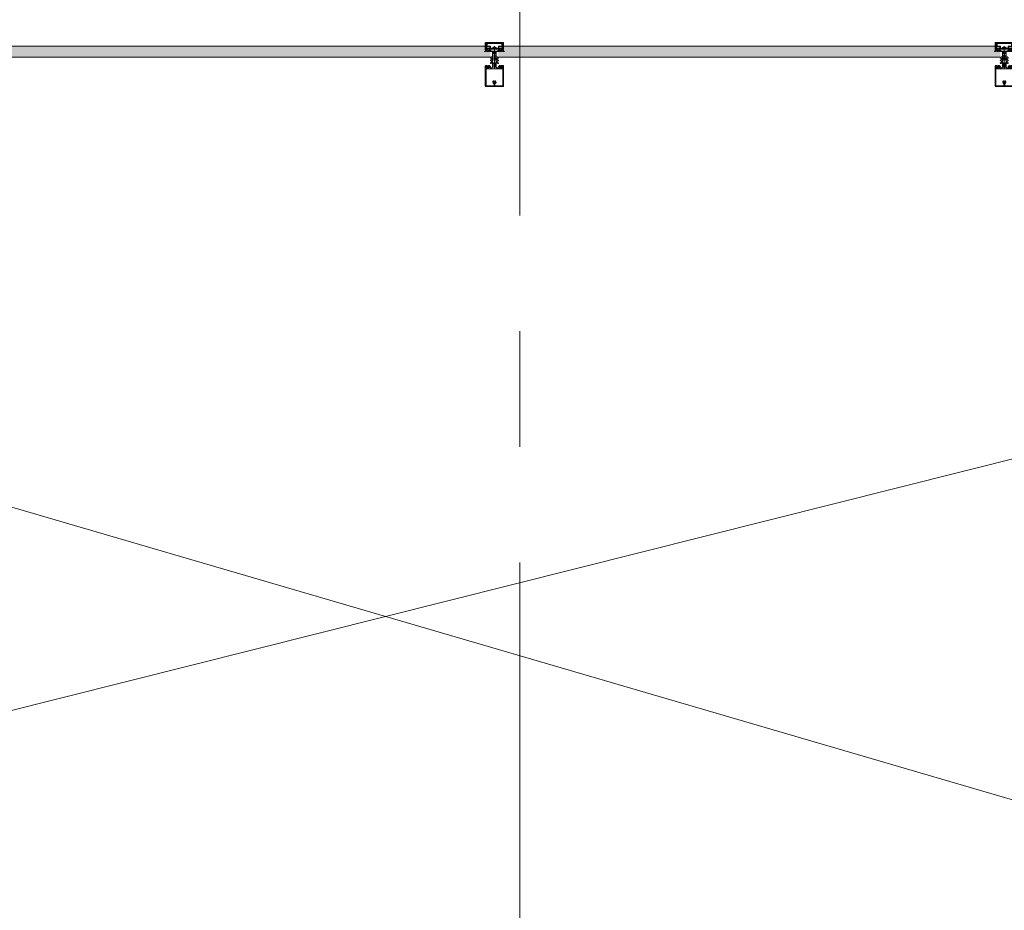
# Model space of a CAD drawing. Header units: centimetres. Extents: x -1737 to 22393, y -8842 to 3838.
# Tile 168 of 174: x 1037 to 1307, y 3283 to 3527. Entities that reach past the tile are written whole.
import ezdxf

# ---------------------------------------------------------------- set-up
doc = ezdxf.new("R2010")
doc.units = ezdxf.units.CM
doc.linetypes.add('Oś', pattern=[222.25, 127, -31.75, 31.75, -31.75])
for name, color, linetype, lineweight in [('A-DETL-GENF', 92, 'Continuous', 9), ('A-DETL-THIN', 151, 'Continuous', 9), ('A-GLAZ-CURT', 52, 'Continuous', 13), ('A-GLAZ-CWMG', 51, 'Continuous', 13), ('S-GRID', 1, 'Continuous', 13)]:
    doc.layers.add(name, color=color, linetype=linetype, lineweight=lineweight)

# ---------------------------------------------------------------- blocks, each defined once
blk = doc.blocks.new('System Panel - Glazed-2597838-3_piętro I __3_90 m_ - stan projektowany')
at = {"layer": 'A-GLAZ-CURT', "lineweight": 9}
blk.add_hatch(color=253, dxfattribs=at).paths.add_polyline_path([(68.9, -1.5), (68.9, 0), (67.5, 0), (67.5, 1.5), (-67.5, 1.5), (-67.5, 0), (-68.9, 0), (-68.9, -1.5), (67.5, -1.5)], flags=0)
for p, q in [((67.5, 1.5), (-67.5, 1.5)), ((-68.9, -1.5), (68.9, -1.5))]:
    blk.add_line(p, q, dxfattribs=at)
blk = doc.blocks.new('Rectangular Mullion - SI_CovCap-20mm_Tran-55mm-2281819-3_piętro I __3_90 m_ - stan projektowany')
at = {"layer": 'A-DETL-GENF'}
for p, q in [((-2.5, 9.45), (-2.5, 7.8)), ((-2.5, 9.39), (-2.5, 4.79)), ((2.37, 9.6), (-2.35, 9.6)), ((-2.29, 9.39), (-2.29, 4.79)), ((-0.12, 8.61), (-0.12, 8.55)), ((-0.12, 8.25), (-0.12, 8.13)), ((-0.1, 8.88), (-0.1, 9.34)), ((0.1, 9.34), (0.1, 8.88)), ((0.12, 8.55), (0.12, 8.61)), ((0.12, 8.13), (0.12, 8.25)), ((2.29, 9.39), (2.29, 4.79)), ((2.5, 7.8), (2.5, 9.45)), ((2.5, 9.39), (2.5, 4.79)), ((-2.35, 3.92), (-2.48, 3.92)), ((-2.37, 3.8), (-2.47, 3.8)), ((-2.09, 4.03), (-2.31, 3.93)), ((-2.26, 4.33), (-2.14, 4.43)), ((-2.22, 4.26), (-2.26, 4.28)), ((-1.9, 3.92), (-2.05, 3.86)), ((-2.04, 4.28), (-1.72, 4.28)), ((-2.02, 4.42), (-2.01, 4.41)), ((-1.98, 4.39), (-1.78, 4.39)), ((-1.72, 4.08), (-1.94, 4.08)), ((-1.8, 3.81), (-1.84, 3.9)), ((-1.74, 4.41), (-1.74, 4.42)), ((-1.7, 3.9), (-1.74, 3.81)), ((-1.67, 4.24), (-1.67, 4.13)), ((-1.62, 4.43), (-1.5, 4.33)), ((-1.58, 3.81), (-1.62, 3.9)), ((-1.5, 4.28), (-1.54, 4.26)), ((-1.48, 3.9), (-1.52, 3.82)), ((-1.35, 3.81), (-1.4, 3.9)), ((-0.78, 2.94), (-1.04, 3.09)), ((-0.91, 3.3), (-0.53, 3.08)), ((-0.75, 2.57), (-0.75, 2.89)), ((-0.5, 4.28), (-0.5, 3.15)), ((-0.5, 3.04), (-0.5, 1.52)), ((-0.45, 3.1), (-0.35, 3.1)), ((-0.21, 3.93), (-0.19, 3.94)), ((-0.19, 3.89), (-0.21, 3.91)), ((-0.18, 3.96), (-0.18, 4.1)), ((-0.08, 4.27), (-0.05, 4.28)), ((0, -1.48), (0, 4.68)), ((0.07, 4.27), (0.05, 4.28)), ((0.17, 3.96), (0.17, 4.1)), ((0.21, 3.93), (0.18, 3.94)), ((0.18, 3.89), (0.21, 3.91)), ((0.37, 3.1), (0.45, 3.1)), ((0.5, 3.15), (0.5, 4.28)), ((0.5, 3.04), (0.5, 1.52)), ((0.91, 3.3), (0.52, 3.08)), ((0.75, 2.57), (0.75, 2.89)), ((0.77, 2.94), (1.04, 3.09)), ((1.35, 3.81), (1.4, 3.9)), ((1.48, 3.9), (1.52, 3.82)), ((1.62, 4.43), (1.5, 4.33)), ((1.5, 4.28), (1.54, 4.26)), ((1.58, 3.81), (1.62, 3.9)), ((1.67, 4.24), (1.67, 4.13)), ((1.7, 3.9), (1.74, 3.81)), ((2.04, 4.28), (1.72, 4.28)), ((1.72, 4.08), (1.94, 4.08)), ((1.74, 4.41), (1.74, 4.42)), ((1.98, 4.39), (1.78, 4.39)), ((1.8, 3.81), (1.84, 3.9)), ((1.9, 3.92), (2.05, 3.86)), ((2.02, 4.42), (2.01, 4.41)), ((2.09, 4.03), (2.31, 3.93)), ((2.26, 4.33), (2.14, 4.43)), ((2.22, 4.26), (2.26, 4.28)), ((2.35, 3.92), (2.48, 3.92)), ((2.37, 3.8), (2.47, 3.8)), ((-0.78, 2.21), (-1.04, 2.36)), ((-0.76, 1.47), (-1.04, 1.63)), ((-0.91, 2.57), (-0.83, 2.52)), ((-0.91, 1.85), (-0.83, 1.8)), ((-0.75, 1.84), (-0.75, 2.16)), ((-0.55, 1.47), (-0.74, 1.47)), ((-0.3, 0.5), (-0.3, 0.28)), ((0.3, 0.5), (0.3, 0.28)), ((0.55, 1.47), (0.74, 1.47)), ((0.75, 1.84), (0.75, 2.16)), ((0.76, 1.47), (1.04, 1.63)), ((0.77, 2.21), (1.04, 2.36)), ((0.91, 2.57), (0.82, 2.52)), ((0.91, 1.85), (0.82, 1.8)), ((-2.6, 0), (-2.69, 0)), ((2.35, -2.5), (-2.35, -2.5)), ((-2.34, -1.03), (-2.15, -1.46)), ((-2.32, -1.59), (-2.04, -1.59)), ((-2.18, -0.02), (-2.26, -0.17)), ((2.13, -2.19), (-2.14, -2.19)), ((-2.06, -1.25), (-2.13, -1.09)), ((-2.13, -2.34), (2.12, -2.34)), ((-2.07, -0.1), (-2.12, -0.02)), ((-2.1, -1.49), (-1.14, -1.49)), ((-1.88, -0.42), (-2.01, -0.42)), ((-2.01, -0.48), (-1.95, -0.48)), ((-1.96, -0.02), (-2, -0.1)), ((-1.98, -0.31), (-1.95, -0.36)), ((-1.98, -0.75), (-1.9, -0.85)), ((-1.34, -1.31), (-1.96, -1.31)), ((-1.85, -0.1), (-1.9, -0.02)), ((-1.84, -0.69), (-1.84, -0.57)), ((-1.83, -0.38), (-1.83, -0.36)), ((-1.74, -0.02), (-1.79, -0.1)), ((-1.79, -0.34), (-1.77, -0.35)), ((-1.79, -0.52), (-1.76, -0.52)), ((-1.67, -0.74), (-1.79, -0.74)), ((-1.74, -0.54), (-1.64, -0.7)), ((-1.72, -0.33), (-1.72, -0.32)), ((-1.72, -0.8), (-1.48, -0.8)), ((-1.63, -0.1), (-1.68, -0.02)), ((-1.67, -0.31), (-1.65, -0.32)), ((-1.6, -0.32), (-1.6, -0.3)), ((-1.52, -0.02), (-1.57, -0.1)), ((-1.56, -0.7), (-1.46, -0.54)), ((-1.55, -0.31), (-1.54, -0.32)), ((-1.41, -0.74), (-1.53, -0.74)), ((-1.49, -0.33), (-1.48, -0.32)), ((-1.41, -0.1), (-1.46, -0.02)), ((-1.44, -0.52), (-1.41, -0.52)), ((-1.43, -0.34), (-1.42, -0.36)), ((-1.38, -0.37), (-1.37, -0.37)), ((-1.36, -0.57), (-1.36, -0.69)), ((-1.3, -0.02), (-1.35, -0.1)), ((-1.3, -0.85), (-1.22, -0.75)), ((-1.25, -0.48), (-1.18, -0.48)), ((-1.2, -0.1), (-1.24, -0.02)), ((-1.07, -0.02), (-1.12, -0.1)), ((-1.09, -1.45), (-0.98, -0.84)), ((-0.95, -0.82), (-0.03, -0.82)), ((0.41, -1.04), (-0.41, -1.04)), ((-0.22, -1.18), (0.23, -1.18)), ((0.02, -0.82), (0.95, -0.82)), ((0.98, -0.84), (1.09, -1.45)), ((1.07, -0.02), (1.12, -0.1)), ((1.14, -1.49), (2.1, -1.49)), ((1.25, -0.48), (1.18, -0.48)), ((1.2, -0.1), (1.24, -0.02)), ((1.3, -0.85), (1.22, -0.75)), ((1.3, -0.02), (1.35, -0.1)), ((1.96, -1.31), (1.34, -1.31)), ((1.36, -0.57), (1.36, -0.69)), ((1.38, -0.37), (1.37, -0.37)), ((1.41, -0.1), (1.46, -0.02)), ((1.44, -0.52), (1.41, -0.52)), ((1.41, -0.74), (1.53, -0.74)), ((1.43, -0.34), (1.42, -0.36)), ((1.56, -0.7), (1.46, -0.54)), ((1.49, -0.33), (1.48, -0.32)), ((1.72, -0.8), (1.48, -0.8)), ((1.52, -0.02), (1.57, -0.1)), ((1.55, -0.31), (1.54, -0.32)), ((1.6, -0.32), (1.6, -0.3)), ((1.63, -0.1), (1.68, -0.02)), ((1.74, -0.54), (1.64, -0.7)), ((1.67, -0.31), (1.65, -0.32)), ((1.67, -0.74), (1.79, -0.74)), ((1.72, -0.33), (1.72, -0.32)), ((1.74, -0.02), (1.79, -0.1)), ((1.79, -0.52), (1.76, -0.52)), ((1.79, -0.34), (1.77, -0.35)), ((1.83, -0.38), (1.83, -0.36)), ((1.84, -0.69), (1.84, -0.57)), ((1.85, -0.1), (1.9, -0.02)), ((1.88, -0.42), (2.01, -0.42)), ((1.98, -0.75), (1.9, -0.85)), ((1.98, -0.31), (1.95, -0.36)), ((2.01, -0.48), (1.95, -0.48)), ((1.96, -0.02), (2, -0.1)), ((2.04, -1.59), (2.32, -1.59)), ((2.13, -1.09), (2.06, -1.25)), ((2.07, -0.1), (2.12, -0.02)), ((2.15, -1.46), (2.34, -1.03)), ((2.18, -0.02), (2.26, -0.17)), ((2.6, 0), (2.69, 0))]:
    blk.add_line(p, q, dxfattribs=at)
at = {"layer": 'A-DETL-GENF', "flags": 128}
for points in [[(-0.15, 9.39), (-2.29, 9.39), (-2.29, 7.8)], [(2.29, 7.8), (2.29, 9.39), (0.15, 9.39)], [(-2.5, 4.9), (-2.5, 4.1), (-2.31, 4.1), (-2.23, 4.18), (-2.23, 4.24), (-2.35, 4.24), (-2.35, 4.47), (-1.91, 4.47)], [(-2.5, 3.94), (-2.5, 4.08), (-2.3, 4.08), (-2.25, 4.07)], [(-2.29, 4.9), (-2.29, 4.7), (2.29, 4.7), (2.29, 4.9)], [(-1.86, 4.47), (-1.41, 4.47), (-1.41, 4.24), (-1.53, 4.24), (-1.53, 4.18), (-1.45, 4.1), (-1.09, 4.1), (-1.09, 4.22), (-1.21, 4.22), (-1.21, 4.43), (-0.65, 4.43)], [(-1.51, 4.07), (-1.46, 4.08), (-1.26, 4.08), (-1.26, 3.89), (-1.3, 3.81)], [(-0.2, 0.11), (-0.2, 0), (-0.5, 0), (-0.5, 3.07), (-0.18, 3.07), (-0.18, 3.88)], [(-0.26, 0.58), (0, 0.8), (0, 1.1), (-0.2, 1.1), (-0.2, 1.3), (-0.1, 1.3), (-0.1, 1.46), (-0.2, 1.46), (-0.2, 1.66), (0, 1.66), (0, 1.83), (-0.2, 1.83), (-0.2, 2.03), (-0.1, 2.03), (-0.1, 2.2), (-0.2, 2.2), (-0.2, 2.4), (0, 2.4), (0, 4.3), (0, 2.4), (0.2, 2.4), (0.2, 2.2), (0.1, 2.2), (0.1, 2.03), (0.2, 2.03), (0.2, 1.83), (0, 1.83), (0, 1.66), (0.2, 1.66), (0.2, 1.46), (0.1, 1.46), (0.1, 1.3), (0.2, 1.3), (0.2, 1.1), (0, 1.1), (0, 0.8), (0.26, 0.58)], [(-0.25, 3.2), (-0.25, 3.29), (-0.2, 3.32), (-0.2, 3.44), (-0.25, 3.47), (-0.2, 3.5), (-0.2, 3.62), (-0.25, 3.65), (-0.2, 3.68), (-0.2, 3.8), (-0.25, 3.83), (-0.2, 3.86), (-0.2, 3.98), (-0.25, 4.01), (-0.2, 4.04), (-0.2, 4.16), (-0.25, 4.19), (-0.2, 4.22), (-0.2, 4.25), (-0.09, 4.45)], [(0.09, 4.45), (0.2, 4.25), (0.2, 4.13), (0.25, 4.1), (0.2, 4.07), (0.2, 3.95), (0.25, 3.92), (0.2, 3.89), (0.2, 3.77), (0.25, 3.74), (0.2, 3.71), (0.2, 3.59), (0.25, 3.56), (0.2, 3.53), (0.2, 3.41), (0.25, 3.38), (0.2, 3.35), (0.2, 3.23), (0.25, 3.2)], [(0.2, 0.11), (0.2, 0), (0.5, 0), (0.5, 3.07), (0.17, 3.07), (0.17, 3.88)], [(0.65, 4.43), (1.21, 4.43), (1.21, 4.22), (1.09, 4.22), (1.09, 4.1), (1.45, 4.1), (1.53, 4.18), (1.53, 4.24), (1.41, 4.24), (1.41, 4.47), (1.85, 4.47)], [(1.51, 4.07), (1.46, 4.08), (1.26, 4.08), (1.26, 3.89), (1.3, 3.81)], [(1.9, 4.47), (2.35, 4.47), (2.35, 4.24), (2.23, 4.24), (2.23, 4.18), (2.31, 4.1), (2.5, 4.1), (2.5, 4.9)], [(2.5, 3.94), (2.5, 4.08), (2.3, 4.08), (2.25, 4.07)], [(-2.5, -2.35), (-2.5, -0.5), (-2.39, -0.5), (-2.27, -0.86)], [(-2.48, -0.21), (-2.48, -0.48), (-2.07, -0.48)], [(-2.34, -1), (-2.34, -1.11), (-2.37, -1.22), (-2.37, -1.54)], [(-1.99, -1.64), (-1.99, -1.99), (-2.12, -1.99), (-2.12, -1.72), (-2.37, -1.72), (-2.37, -2.35), (2.37, -2.35), (2.37, -1.72), (2.12, -1.72), (2.12, -1.99), (1.99, -1.99), (1.99, -1.64)], [(-2.06, -0.93), (-2.14, -0.64), (-1.95, -0.64), (-1.95, -0.58), (-2.03, -0.5), (-2.35, -0.5), (-2.25, -0.87)], [(-2.18, -2.14), (-2.18, -1.78), (-2.32, -1.78), (-2.32, -2.14)], [(-1.92, -0.67), (-1.92, -0.68), (-1.97, -0.71)], [(-1.2, -0.42), (-1.32, -0.42), (-1.32, -0.39), (-1.19, -0.41)], [(-1.23, -0.71), (-1.28, -0.68), (-1.28, -0.67)], [(1.24, -1.23), (1.14, -0.64), (1.25, -0.64), (1.25, -0.58), (1.17, -0.5), (-1.17, -0.5), (-1.25, -0.58), (-1.25, -0.64), (-1.14, -0.64), (-1.24, -1.23)], [(-1.12, -0.48), (-0.98, -0.48), (-0.98, -0.09), (-1.02, -0.02)], [(0.52, -0.97), (0.54, -0.82), (-0.54, -0.82), (-0.52, -0.97)], [(1.12, -0.48), (0.98, -0.48), (0.98, -0.09), (1.02, -0.02)], [(1.2, -0.42), (1.32, -0.42), (1.32, -0.39), (1.19, -0.41)], [(1.23, -0.71), (1.28, -0.68), (1.28, -0.67)], [(1.92, -0.67), (1.92, -0.68), (1.97, -0.71)], [(2.25, -0.87), (2.35, -0.5), (2.03, -0.5), (1.95, -0.58), (1.95, -0.64), (2.14, -0.64), (2.06, -0.93)], [(2.48, -0.21), (2.48, -0.48), (2.07, -0.48)], [(2.33, -2.14), (2.33, -1.78), (2.19, -1.78), (2.19, -2.14)], [(2.27, -0.86), (2.39, -0.5), (2.5, -0.5), (2.5, -2.35)], [(2.37, -1.54), (2.37, -1.22), (2.34, -1.11), (2.34, -1)]]:
    blk.add_lwpolyline(points, dxfattribs=at)
for points in [[(0.97, 0), (-0.97, 0), (-0.97, -0.04), (0.97, -0.04)], [(0.97, -0.04), (-0.97, -0.04), (-0.97, -0.49), (0.97, -0.49)]]:
    blk.add_lwpolyline(points, close=True, dxfattribs=at)
at = {"layer": 'A-DETL-GENF'}
for centre, radius, start, end in [((-2.35, 9.45), 0.15, 90.0003, 179.9997), ((0, 8.4), 0.45, 107.4982, 231.0552), ((-0.22, 8.13), 0.1, 231.0552, 0), ((0, 8.4), 0.21, 143.7768, 216.2232), ((-0.15, 8.55), 0.03, 229.6807, 0), ((-0.15, 8.25), 0.03, 0, 130.3193), ((-0.15, 9.34), 0.05, 0.0077, 89.9923), ((-0.15, 8.88), 0.05, 287.4982, 0), ((0, 8.4), 0.24, 60, 120), ((0.15, 9.34), 0.05, 89.9791, 180.0209), ((0.15, 8.88), 0.05, 180, 252.583), ((0.15, 8.55), 0.03, 180, 310.3193), ((0.15, 8.25), 0.03, 49.6807, 180), ((0.22, 8.13), 0.1, 180, 308.9448), ((0, 8.4), 0.45, 308.9448, 72.583), ((0, 8.4), 0.21, 323.7768, 36.2232), ((2.35, 9.45), 0.15, 0.1055, 83.878), ((-2.48, 3.94), 0.02, 180.0007, 269.9993), ((-2.43, 3.83), 0.059, 88.5974, 194.6036), ((-2.47, 3.82), 0.02, 194.6036, 270), ((-2.43, 4.82), 0.933, 269.587, 293.0035), ((-2.4, 4.8), 0.997, 271.4989, 290.69), ((-2.35, 4.02), 0.1, 270.0001, 294), ((-2.24, 4.3), 0.03, 128.5798, 239.9915), ((-2.24, 4.1), 0.03, 255.4027, 14.3746), ((-2.23, 4.24), 0.02, 346.6587, 60.0171), ((-1.94, 4.17), 0.277, 166.6587, 194.3746), ((-2.08, 4.37), 0.08, 38.8475, 129.685), ((-2.04, 4.23), 0.0496, 92.7559, 159.6878), ((-1.94, 4.23), 0.148, 172.4164, 270.2404), ((-2.07, 3.99), 0.0337, 293.0035, 114), ((-1.98, 4.44), 0.05, 218.8475, 270), ((-1.88, 4.46), 0.0255, 12.35, 167.65), ((-1.89, 3.87), 0.05, 30.069, 110.536), ((-1.77, 3.83), 0.03, 210.0871, 329.9129), ((-1.78, 4.44), 0.05, 270, 321.1528), ((-1.67, 4.37), 0.08, 50.315, 141.1528), ((-1.72, 4.23), 0.0499, 9.2263, 86.9893), ((-1.72, 4.13), 0.0502, 273.3323, 359.7322), ((-1.66, 3.88), 0.0402, 27.7922, 152.3701), ((-1.55, 3.83), 0.0299, 210.122, 335.064), ((-1.53, 4.24), 0.02, 119.9847, 193.341), ((-1.82, 4.17), 0.277, 345.6254, 13.341), ((-1.52, 4.1), 0.03, 165.6254, 284.5942), ((-1.52, 4.3), 0.03, 300.0085, 51.4202), ((-1.44, 3.88), 0.0414, 28.176, 151.824), ((-1.33, 3.83), 0.0301, 210.1258, 329.8742), ((-0.98, 3.2), 0.125, 60, 240), ((-0.8, 2.89), 0.05, 360, 60), ((-0.65, 4.28), 0.15, 359.9706, 90.0294), ((-0.55, 3.04), 0.05, 360, 60), ((-0.45, 3.15), 0.05, 179.9899, 270.0101), ((-0.35, 3.2), 0.0999, 269.9704, 0.0296), ((-0.21, 3.92), 0.01, 120.0303, 239.9802), ((-0.2, 3.96), 0.02, 300.0303, 360), ((-0.2, 3.88), 0.02, 360, 59.9802), ((0.02, 4.1), 0.2, 120, 180), ((0, 4.4), 0.1, 28.7984, 151.2016), ((0, 4.2), 0.1, 90, 120), ((0, 4.2), 0.1, 60, 90), ((-0.03, 4.1), 0.2, 360, 60), ((0.19, 3.96), 0.02, 180, 239.9697), ((0.19, 3.88), 0.02, 120.0198, 180), ((0.2, 3.92), 0.01, 300.0198, 59.9697), ((0.37, 3.23), 0.126, 191.5693, 265.5931), ((0.45, 3.15), 0.05, 270.9313, 359.9852), ((0.65, 4.28), 0.15, 89.9706, 180.0294), ((0.55, 3.04), 0.05, 120, 180), ((0.8, 2.89), 0.05, 120, 180), ((0.97, 3.2), 0.125, 300, 120), ((1.33, 3.83), 0.0301, 210.1258, 329.8742), ((1.44, 3.88), 0.0414, 28.176, 151.824), ((1.52, 4.3), 0.03, 128.5798, 239.9915), ((1.52, 4.1), 0.03, 255.4058, 14.3746), ((1.55, 3.83), 0.0299, 204.936, 329.878), ((1.53, 4.24), 0.02, 346.659, 60.0153), ((1.82, 4.17), 0.277, 166.659, 194.3746), ((1.67, 4.37), 0.08, 38.8472, 129.685), ((1.66, 3.88), 0.0402, 27.6299, 152.2078), ((1.72, 4.23), 0.0499, 93.0107, 170.7737), ((1.72, 4.13), 0.0502, 180.2678, 266.6677), ((1.78, 4.44), 0.05, 218.8472, 270), ((1.77, 3.83), 0.03, 210.0871, 329.9129), ((1.89, 3.87), 0.05, 69.464, 149.931), ((1.88, 4.46), 0.0255, 12.35, 167.65), ((1.94, 4.23), 0.148, 269.7596, 7.5836), ((1.98, 4.44), 0.05, 270, 321.1525), ((2.08, 4.37), 0.08, 50.315, 141.1525), ((2.04, 4.23), 0.0496, 20.3122, 87.2441), ((2.07, 3.99), 0.0337, 66, 246.9965), ((2.4, 4.8), 0.997, 249.31, 268.5011), ((2.43, 4.82), 0.933, 246.9965, 270.413), ((2.23, 4.24), 0.02, 119.9829, 193.3413), ((1.94, 4.17), 0.277, 345.6254, 13.3413), ((2.24, 4.1), 0.03, 165.6254, 284.5973), ((2.24, 4.3), 0.03, 300.0085, 51.4202), ((2.35, 4.02), 0.1, 246, 269.9999), ((2.43, 3.83), 0.059, 345.3964, 91.4026), ((2.47, 3.82), 0.02, 270, 345.3964), ((2.48, 3.94), 0.02, 270.0007, 359.9993), ((-0.98, 2.47), 0.125, 60, 240), ((-0.98, 1.74), 0.125, 60, 240), ((-0.8, 2.57), 0.05, 240, 360), ((-0.8, 1.84), 0.05, 240, 360), ((-0.8, 2.16), 0.05, 360, 60), ((-0.74, 1.52), 0.05, 240, 270), ((-0.55, 1.52), 0.05, 270, 360), ((-0.2, 0.5), 0.1, 130, 180), ((-0.2, 0.28), 0.1, 180, 240), ((-0.3, 0.11), 0.1, 360, 60), ((0.3, 0.11), 0.1, 120, 180), ((0.2, 0.28), 0.1, 300, 360), ((0.2, 0.5), 0.1, 0, 50), ((0.55, 1.52), 0.05, 180, 270), ((0.74, 1.52), 0.05, 270, 300), ((0.8, 2.57), 0.05, 180, 300), ((0.8, 2.16), 0.05, 120, 180), ((0.8, 1.84), 0.05, 180, 300), ((0.97, 2.47), 0.125, 300, 120), ((0.97, 1.74), 0.125, 300, 120), ((-2.69, -0.03), 0.03, 89.9022, 261.6433), ((-2.73, -0.34), 0.286, 27.5921, 81.6433), ((-2.6, -0.2), 0.2, 80.4545, 89.9022), ((-2.61, -0.29), 0.291, 25.3637, 80.4545), ((-2.35, -2.35), 0.15, 179.9938, 270.0062), ((-2.32, -1.54), 0.0512, 180.5709, 268.6482), ((-2.31, -0.14), 0.05, 205.3637, 330.1649), ((-2.29, -1.01), 0.06, 98.4417, 205), ((-2.27, -1), 0.07, 120.0064, 180), ((-2.13, -2.14), 0.2, 179.9718, 270.0352), ((-2.34, -0.88), 0.07, 300.0064, 18), ((-2.31, -0.89), 0.06, 278.4417, 15), ((-2.15, -0.03), 0.03, 30.7154, 150.1649), ((-2.14, -2.14), 0.0499, 179.8796, 270.0225), ((-2.1, -1.44), 0.05, 205, 270), ((-2.08, -1.06), 0.06, 108.8192, 205), ((-2.12, -0.95), 0.06, 288.8192, 15), ((-2.04, -0.08), 0.0417, 215.132, 324.868), ((-2.01, -0.35), 0.065, 90, 270), ((-2.04, -0.48), 0.03, 0, 180), ((-1.96, -1.21), 0.1, 205, 270), ((-2.04, -1.64), 0.05, 0, 90.0001), ((-2.01, -0.33), 0.04, 29.9937, 90), ((-1.95, -0.73), 0.03, 120.0049, 219.9897), ((-1.93, -0.03), 0.03, 30.5887, 149.5346), ((-1.86, -0.31), 0.1, 210.0023, 269.1728), ((-1.95, -0.51), 0.03, 0.0185, 89.0948), ((-1.62, -0.59), 0.314, 165.4979, 194.5021), ((-1.84, -0.8), 0.08, 219.9967, 337.3844), ((-1.88, -0.37), 0.05, 270, 305.0779), ((-1.86, -0.37), 0.0339, 269.1783, 356.9975), ((-1.82, -0.08), 0.0415, 215.012, 324.988), ((-1.6, -0.77), 0.44, 54.1588, 125.0779), ((-1.79, -0.57), 0.05, 89.9897, 180.0103), ((-1.79, -0.69), 0.05, 179.9899, 270.0101), ((-1.8, -0.36), 0.0272, 60.011, 176.9853), ((-1.75, -0.32), 0.0316, 240.007, 341.9967), ((-1.76, -0.55), 0.03, 29.9936, 90.0121), ((-1.72, -0.85), 0.05, 90.0003, 157.3776), ((-1.71, -0.03), 0.03, 30.1448, 149.5346), ((-1.69, -0.33), 0.03, 45.0005, 162.0009), ((-1.67, -0.71), 0.03, 269.9936, 30.0024), ((-1.63, -0.3), 0.0316, 224.991, 327.0104), ((-1.6, -0.08), 0.043, 217.8436, 323.8234), ((-1.57, -0.32), 0.03, 30.0003, 146.9985), ((-1.53, -0.71), 0.03, 150.0027, 270.0013), ((-1.51, -0.31), 0.0316, 210.0026, 311.9974), ((-1.49, -0.03), 0.03, 30.3449, 149.5346), ((-1.46, -0.34), 0.03, 14.9955, 132.0028), ((-1.48, -0.85), 0.05, 22.6209, 90.0012), ((-1.44, -0.55), 0.03, 89.9893, 150.005), ((-1.36, -0.8), 0.08, 202.6228, 319.9969), ((-1.39, -0.35), 0.03, 195.0015, 296.9968), ((-1.38, -0.08), 0.0419, 215.4665, 324.6999), ((-1.41, -0.57), 0.05, 0.009, 89.991), ((-1.41, -0.69), 0.05, 270.0092, 359.9908), ((-1.35, -0.39), 0.03, 0.0112, 116.991), ((-1.32, -0.39), 0.03, 234.1588, 270), ((-1.34, -1.21), 0.1, 270, 350), ((-1.27, -0.03), 0.03, 30.3446, 149.7685), ((-1.25, -0.51), 0.03, 90, 193.1975), ((-1.58, -0.59), 0.314, 345.517, 13.1975), ((-1.24, -0.73), 0.03, 319.9887, 60.0017), ((-1.16, -0.08), 0.0416, 206.9541, 331.568), ((-1.2, -0.45), 0.033, 305.0901, 90), ((-1.19, -0.46), 0.05, 7.1737, 90.0088), ((-1.12, -0.45), 0.03, 187.1885, 269.997), ((-1.14, -1.44), 0.05, 270, 350), ((-1.05, -0.03), 0.03, 29.7965, 150.132), ((-0.95, -0.85), 0.03, 90, 170), ((-0.31, -0.92), 0.22, 193.9707, 242.728), ((0, -0.29), 0.921, 243.7078, 255.8284), ((0, -0.82), 0.0256, 12.6804, 167.3196), ((0, -0.29), 0.92, 284.1683, 296.293), ((0.31, -0.92), 0.22, 297.2746, 346.0268), ((0.95, -0.85), 0.03, 10, 90), ((1.05, -0.03), 0.03, 29.868, 150.2035), ((1.14, -1.44), 0.05, 190, 270), ((1.16, -0.08), 0.0416, 208.432, 333.0459), ((1.12, -0.45), 0.03, 270.003, 352.8115), ((1.19, -0.46), 0.05, 89.9912, 172.8263), ((1.2, -0.45), 0.033, 90, 234.9099), ((1.24, -0.73), 0.03, 119.9983, 220.0113), ((1.27, -0.03), 0.03, 30.2315, 149.6554), ((1.34, -1.21), 0.1, 190, 270), ((1.25, -0.51), 0.03, 346.8025, 90), ((1.58, -0.59), 0.314, 166.8025, 194.483), ((1.36, -0.8), 0.08, 220.0031, 337.3772), ((1.35, -0.39), 0.03, 63.009, 179.9888), ((1.32, -0.39), 0.03, 270, 305.8412), ((1.6, -0.77), 0.44, 54.9221, 125.8412), ((1.38, -0.08), 0.0419, 215.3001, 324.5335), ((1.41, -0.57), 0.05, 90.009, 179.991), ((1.41, -0.69), 0.05, 180.0092, 269.9908), ((1.39, -0.35), 0.03, 243.0032, 344.9985), ((1.46, -0.34), 0.03, 47.9972, 165.0045), ((1.44, -0.55), 0.03, 29.995, 90.0107), ((1.48, -0.85), 0.05, 89.9988, 157.3791), ((1.49, -0.03), 0.03, 30.4654, 149.6551), ((1.51, -0.31), 0.0316, 228.0026, 329.9974), ((1.53, -0.71), 0.03, 269.9987, 29.9973), ((1.57, -0.32), 0.03, 33.0015, 149.9997), ((1.6, -0.08), 0.043, 216.1766, 322.1564), ((1.63, -0.3), 0.0316, 212.9896, 315.009), ((1.67, -0.71), 0.03, 149.9976, 270.0064), ((1.69, -0.33), 0.03, 17.9991, 134.9995), ((1.71, -0.03), 0.03, 30.4654, 149.8552), ((1.75, -0.32), 0.0316, 198.0033, 299.993), ((1.72, -0.85), 0.05, 22.6224, 89.9997), ((1.76, -0.55), 0.03, 89.9879, 150.0064), ((1.84, -0.8), 0.08, 202.6156, 320.0033), ((1.82, -0.08), 0.0415, 215.012, 324.988), ((1.8, -0.36), 0.0272, 3.0147, 119.989), ((1.79, -0.57), 0.05, 359.9897, 90.0103), ((1.79, -0.69), 0.05, 269.9899, 0.0101), ((1.86, -0.37), 0.0339, 183.0025, 270.8217), ((1.88, -0.37), 0.05, 234.9221, 270), ((1.86, -0.31), 0.1, 270.8272, 329.9977), ((1.93, -0.03), 0.03, 30.4654, 149.4113), ((1.95, -0.51), 0.03, 90.9052, 179.9815), ((1.62, -0.59), 0.314, 345.4979, 14.5021), ((1.96, -1.21), 0.1, 270, 335), ((1.95, -0.73), 0.03, 320.0103, 59.9951), ((2.01, -0.33), 0.04, 90, 150.0063), ((2.04, -1.64), 0.05, 89.9981, 180.0017), ((2.04, -0.08), 0.0417, 215.132, 324.868), ((2.01, -0.35), 0.065, 270, 90), ((2.04, -0.48), 0.03, 0, 180), ((2.12, -0.95), 0.06, 165, 251.1808), ((2.08, -1.06), 0.06, 335, 71.1808), ((2.1, -1.44), 0.05, 270, 335), ((2.15, -0.03), 0.03, 29.8351, 149.2846), ((2.12, -2.14), 0.2, 270.0295, 359.9723), ((2.13, -2.14), 0.0501, 270.0875, 359.9336), ((2.31, -0.89), 0.06, 165, 261.5583), ((2.31, -0.14), 0.05, 209.8351, 334.6363), ((2.34, -0.88), 0.07, 162, 239.9983), ((2.27, -1), 0.07, 0, 59.9983), ((2.29, -1.01), 0.06, 335, 81.5583), ((2.32, -1.54), 0.0498, 269.8262, 0.1735), ((2.61, -0.29), 0.291, 99.5455, 154.6363), ((2.35, -2.35), 0.15, 270.0494, 359.9506), ((2.73, -0.34), 0.286, 98.3567, 152.4079), ((2.6, -0.2), 0.2, 90.0978, 99.5455), ((2.69, -0.03), 0.03, 278.3567, 90.0978)]:
    blk.add_arc(centre, radius, start, end, dxfattribs=at)

msp = doc.modelspace()

# ---------------------------------------------------------------- linework, layer by layer
at = {"layer": 'A-DETL-THIN'}
for p, q in [((612.38, 3516.83), (1641.38, 3215.83)), ((1734.94, 3513.33), (622.03, 3233.71))]:
    msp.add_line(p, q, dxfattribs=at)
at = {"layer": 'S-GRID', "linetype": 'Oś'}
msp.add_line((1174.38, 3600.33), (1174.38, 2843.33), dxfattribs=at)

# ---------------------------------------------------------------- block references
at = {"layer": 'A-GLAZ-CURT', "lineweight": 9}
for p in [(1097.38, 3518.33), (1237.38, 3518.33)]:
    msp.add_blockref('System Panel - Glazed-2597838-3_piętro I __3_90 m_ - stan projektowany', p, dxfattribs=at)
at = {"layer": 'A-GLAZ-CWMG', "lineweight": 9, "extrusion": (0, 0, -1), "rotation": 180}
for p in [(-1167.38, 3518.33), (-1307.38, 3518.33)]:
    msp.add_blockref('Rectangular Mullion - SI_CovCap-20mm_Tran-55mm-2281819-3_piętro I __3_90 m_ - stan projektowany', p, dxfattribs=at)

doc.saveas('drawing.dxf')
